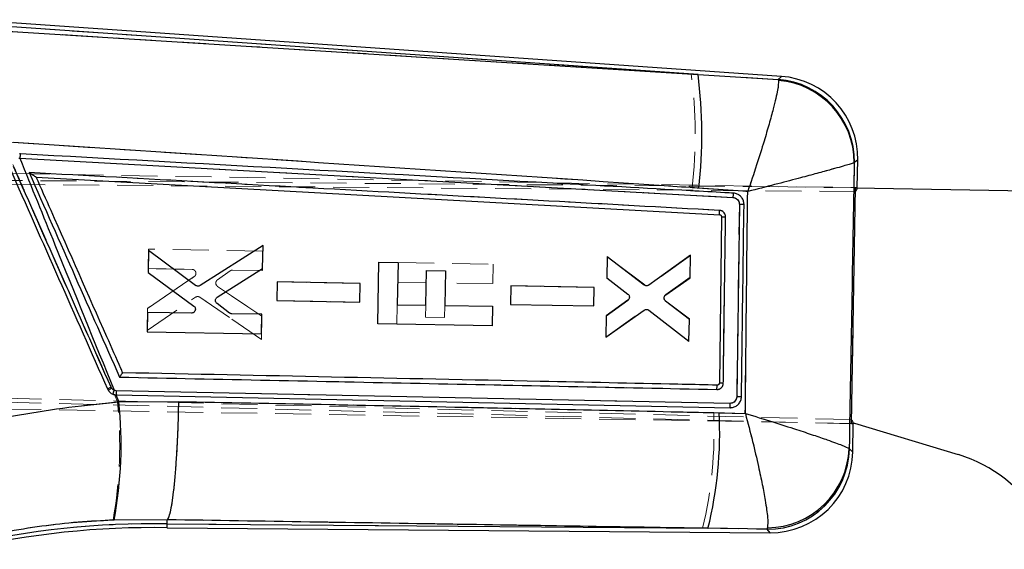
# Paper-space layout 'Folha2' of a CAD drawing. Header units: millimetres. Extents: x 0 to 500, y 59 to 259.
# Tile 4 of 24: x 74 to 109, y 186 to 205. Entities that reach past the tile are written whole.
import ezdxf

# ---------------------------------------------------------------- set-up
doc = ezdxf.new("R2010")
doc.units = ezdxf.units.MM
doc.linetypes.add('HIDDEN', pattern=[1.905, 1.27, -0.635])

psp = doc.layouts.new('Folha2')

# ---------------------------------------------------------------- linework, layer by layer
at = {"color": 7, "linetype": 'Continuous', "lineweight": 25}
for p, q in [((101.265, 202.896), (72.468, 204.895)), ((98.326, 202.964), (72.459, 204.76)), ((74.146, 204.478), (98.326, 202.964)), ((98.326, 202.964), (101.157, 202.788)), ((101.157, 202.788), (101.164, 202.755)), ((74.383, 200.01), (74.414, 200.009)), ((74.434, 200.165), (74.403, 200.167)), ((74.414, 200.009), (99.557, 198.628)), ((103.84, 199.863), (103.833, 199.854)), ((103.94, 198.984), (103.957, 199.961)), ((74.992, 199.347), (74.992, 199.347)), ((74.992, 199.347), (99.092, 198.021)), ((100.078, 198.838), (98.357, 198.956)), ((103.735, 190.649), (103.876, 198.985)), ((103.876, 198.985), (103.94, 198.985)), ((103.876, 198.967), (112.28, 198.824)), ((99.785, 198.385), (99.693, 191.609)), ((99.157, 197.951), (99.079, 192.083)), ((99.092, 198.021), (99.092, 198.021)), ((82.988, 196.938), (80.768, 195.525)), ((82.974, 196.123), (82.988, 196.938)), ((78.949, 196.763), (78.936, 195.98)), ((80.612, 195.531), (78.949, 196.763)), ((95.123, 196.54), (95.111, 195.802)), ((96.43, 195.544), (95.123, 196.54)), ((98.059, 196.596), (96.594, 195.542)), ((98.046, 195.798), (98.059, 196.596)), ((87.032, 194.176), (87.069, 196.348)), ((87.069, 196.348), (87.749, 196.336)), ((87.749, 196.336), (87.724, 194.851)), ((78.936, 195.98), (80.546, 194.803)), ((81.377, 195.119), (82.974, 196.123)), ((88.728, 194.834), (88.749, 196.056)), ((88.749, 196.056), (89.42, 196.045)), ((89.42, 196.045), (89.4, 194.823)), ((83.482, 195.651), (83.471, 194.994)), ((86.416, 195.601), (83.482, 195.651)), ((86.405, 194.944), (86.416, 195.601)), ((91.731, 195.511), (91.72, 194.855)), ((94.664, 195.461), (91.731, 195.511)), ((94.653, 194.805), (94.664, 195.461)), ((95.111, 195.802), (95.853, 195.227)), ((97.188, 195.193), (98.046, 195.798)), ((81.809, 194.557), (81.367, 194.891)), ((83.471, 194.994), (86.405, 194.944)), ((87.724, 194.851), (88.728, 194.834)), ((89.4, 194.823), (91.078, 194.795)), ((91.078, 194.795), (91.066, 194.108)), ((91.72, 194.855), (94.653, 194.805)), ((95.849, 195.006), (95.088, 194.457)), ((98.021, 194.331), (97.184, 194.969)), ((78.913, 194.58), (78.901, 193.893)), ((80.462, 194.553), (78.913, 194.58)), ((82.947, 194.511), (81.89, 194.529)), ((82.936, 193.824), (82.947, 194.511)), ((95.076, 193.703), (96.43, 194.659)), ((95.088, 194.457), (95.076, 193.703)), ((96.594, 194.655), (98.008, 193.563)), ((91.066, 194.108), (87.032, 194.176)), ((98.008, 193.563), (98.021, 194.331)), ((78.901, 193.893), (82.936, 193.824)), ((99.019, 192.017), (99.009, 192.016)), ((77.812, 191.818), (77.738, 191.833)), ((77.804, 191.671), (77.904, 191.427)), ((77.804, 191.671), (77.822, 191.67)), ((99.447, 191.372), (77.812, 191.818)), ((77.822, 191.67), (99.457, 191.22)), ((77.904, 191.427), (80.007, 191.435)), ((99.071, 191.042), (99.993, 191.021)), ((103.86, 190.666), (103.735, 190.668)), ((103.799, 190.648), (103.735, 190.649)), ((103.783, 189.658), (103.799, 190.648)), ((107.509, 189.564), (103.86, 190.666)), ((103.656, 189.783), (103.667, 189.767)), ((79.606, 187.27), (77.738, 187.259)), ((79.605, 187.124), (79.606, 187.27)), ((79.607, 187.27), (79.606, 187.27)), ((79.603, 186.989), (100.866, 186.814)), ((79.605, 187.124), (98.677, 186.968)), ((100.76, 186.933), (98.677, 186.968)), ((100.76, 186.933), (100.777, 186.986))]:
    psp.add_line(p, q, dxfattribs=at)
at = {"color": 7, "linetype": 'HIDDEN', "lineweight": 18}
for p, q in [((72.459, 204.76), (98.086, 202.981)), ((101.158, 202.79), (98.086, 202.981)), ((101.265, 202.896), (101.158, 202.79)), ((101.158, 202.79), (101.165, 202.757)), ((103.835, 199.856), (103.842, 199.864)), ((103.842, 199.864), (103.957, 199.961)), ((65.618, 199.299), (103.876, 198.985)), ((72.282, 199.502), (103.876, 198.967)), ((103.875, 198.836), (65.297, 199.165)), ((98.117, 198.974), (100.078, 198.839)), ((103.739, 190.798), (103.875, 198.836)), ((99.693, 191.609), (99.785, 198.385)), ((78.95, 196.806), (78.939, 196.12)), ((82.985, 196.738), (78.95, 196.806)), ((82.973, 196.052), (82.985, 196.738)), ((95.124, 196.548), (95.111, 195.794)), ((96.446, 195.547), (95.124, 196.548)), ((98.059, 196.589), (96.61, 195.545)), ((98.046, 195.821), (98.059, 196.589)), ((87.749, 196.336), (91.103, 196.279)), ((91.103, 196.279), (91.092, 195.593)), ((80.564, 195.841), (78.915, 194.719)), ((78.915, 194.719), (80.564, 195.841)), ((78.939, 196.12), (80.488, 196.094)), ((80.488, 196.094), (78.939, 196.12)), ((80.564, 195.841), (80.592, 195.868)), ((81.381, 195.726), (81.834, 196.044)), ((81.834, 196.044), (81.381, 195.726)), ((81.916, 196.069), (82.973, 196.052)), ((82.973, 196.052), (81.916, 196.069)), ((97.188, 195.211), (98.046, 195.821)), ((98.046, 195.821), (97.188, 195.211)), ((82.946, 194.44), (81.384, 195.497)), ((81.384, 195.497), (82.946, 194.44)), ((83.482, 195.651), (83.471, 194.994)), ((86.416, 195.601), (83.482, 195.651)), ((86.405, 194.945), (86.416, 195.601)), ((88.742, 195.632), (87.737, 195.649)), ((91.092, 195.593), (89.413, 195.621)), ((91.731, 195.511), (91.719, 194.854)), ((94.665, 195.461), (91.731, 195.511)), ((94.653, 194.805), (94.665, 195.461)), ((95.853, 195.22), (95.111, 195.794)), ((95.111, 195.794), (95.853, 195.22)), ((78.902, 193.936), (80.605, 195.111)), ((80.761, 195.112), (82.932, 193.625)), ((82.932, 193.625), (80.761, 195.112)), ((83.471, 194.994), (86.405, 194.945)), ((86.405, 194.945), (83.471, 194.994)), ((87.724, 194.851), (87.712, 194.165)), ((88.721, 194.411), (88.728, 194.834)), ((89.4, 194.823), (89.392, 194.399)), ((91.719, 194.854), (94.653, 194.805)), ((94.653, 194.805), (91.719, 194.854)), ((95.85, 194.998), (95.088, 194.449)), ((98.021, 194.354), (97.185, 194.987)), ((78.915, 194.719), (78.902, 193.936)), ((82.932, 193.625), (82.946, 194.44)), ((82.946, 194.44), (82.932, 193.625)), ((95.075, 193.711), (96.415, 194.662)), ((95.088, 194.449), (95.075, 193.711)), ((96.579, 194.659), (98.008, 193.556)), ((89.392, 194.399), (88.721, 194.411)), ((98.008, 193.556), (98.021, 194.354)), ((98.021, 194.354), (98.008, 193.556)), ((103.739, 190.798), (58.882, 191.936)), ((103.735, 190.649), (58.967, 191.798)), ((77.63, 191.939), (77.649, 191.905)), ((77.86, 191.427), (77.749, 191.68)), ((103.735, 190.668), (72.142, 191.203)), ((99.995, 191.02), (98.879, 191.046)), ((103.668, 189.766), (103.658, 189.781)), ((103.783, 189.658), (103.668, 189.766)), ((77.7, 187.256), (79.606, 187.268)), ((79.605, 187.124), (79.606, 187.268)), ((79.606, 187.268), (79.607, 187.268)), ((79.605, 187.124), (79.603, 186.989)), ((98.486, 186.969), (79.605, 187.124)), ((98.486, 186.969), (100.762, 186.931)), ((100.778, 186.984), (100.762, 186.931)), ((100.762, 186.931), (100.866, 186.814))]:
    psp.add_line(p, q, dxfattribs=at)
at = {"color": 8, "linetype": 'Continuous', "lineweight": 25}
for p, q in [((101.157, 202.788), (101.265, 202.896)), ((103.957, 199.961), (103.84, 199.863)), ((103.667, 189.767), (103.783, 189.658)), ((79.603, 186.989), (79.605, 187.124)), ((100.866, 186.814), (100.76, 186.933))]:
    psp.add_line(p, q, dxfattribs=at)
at = {"color": 7, "linetype": 'Continuous', "lineweight": 25, "flags": 128}
psp.add_lwpolyline([(99.457, 191.22), (99.467, 191.22), (99.477, 191.221)], dxfattribs=at)
at = {"color": 7, "linetype": 'HIDDEN', "lineweight": 18}
for centre, radius, start, end in [((82.556, 200.861), 15.674, 353.087, 7.774), ((100.937, 199.893), 2.905, 359.4288, 85.6306), ((100.922, 199.855), 2.913, 0.0163, 85.2094), ((99.333, 203.188), 5.24, 268.0678, 269.6037), ((81.914, 195.932), 0.138, 89.0325, 125.1282), ((81.463, 195.612), 0.14, 199.8339, 235.4823), ((97.271, 195.099), 0.141, 193.7092, 232.2535), ((80.151, 186.161), 6.304, 113.5705, 114.8284), ((78.479, 190.645), 1.509, 123.3669, 128.6389), ((78.248, 191.773), 0.439, 174.1549, 193.5294), ((62.624, 189.923), 15.31, 349.9688, 5.6379), ((84.153, 190.41), 14.74, 346.4998, 2.4714), ((100.764, 189.837), 2.905, 269.961, 358.5984), ((100.745, 189.9), 2.916, 270.6604, 357.6741), ((79.1, 157.311), 29.818, 89.0311, 103.0297)]:
    psp.add_arc(centre, radius, start, end, dxfattribs=at)
at = {"color": 7, "linetype": 'Continuous', "lineweight": 25}
for centre, radius, start, end in [((81.782, 200.832), 16.681, 353.5428, 7.3452), ((100.935, 199.892), 2.905, 359.4343, 85.625), ((100.92, 199.853), 2.913, 0.0286, 85.1999), ((101.065, 200.01), 2.893, 358.8024, 86.2432), ((74.976, 200.016), 0.561, 164.6069, 180.7589), ((99.3, 201.566), 3.618, 267.7296, 269.9534), ((79.885, 186.763), 5.646, 113.5346, 114.9428), ((78.211, 191.6), 0.528, 153.7235, 169.3148), ((78.248, 191.773), 0.438, 174.1458, 193.5494), ((63.648, 189.906), 14.336, 349.3593, 6.0894), ((85.293, 190.318), 13.797, 345.9456, 3.0082), ((100.762, 189.839), 2.906, 269.9668, 358.5926), ((100.743, 189.902), 2.916, 270.6679, 357.6643), ((100.89, 189.707), 2.893, 269.3351, 359.2084), ((106.063, 184.778), 5, 30.1242, 73.1971), ((79.1, 157.311), 29.818, 89.0311, 103.0297), ((79.1, 157.311), 29.682, 89.0298, 103.0297)]:
    psp.add_arc(centre, radius, start, end, dxfattribs=at)
at = {"color": 7, "linetype": 'HIDDEN', "lineweight": 18}
for centre, major_axis, start_param, end_param in [((68.314, 199.277), (35.627, -0.291), 6.223006, 6.275117), ((68.183, 191.562), (35.616, -0.916), 0.008087, 0.06018)]:
    psp.add_ellipse(centre, major_axis=major_axis, ratio=0.069924, start_param=start_param, end_param=end_param, dxfattribs=at)
at = {"color": 7, "linetype": 'Continuous', "lineweight": 25}
for centre, major_axis, start_param, end_param in [((68.314, 199.277), (35.627, -0.291), 6.275117, 6.28285), ((68.183, 191.562), (35.616, -0.916), 0.000335, 0.008087)]:
    psp.add_ellipse(centre, major_axis=major_axis, ratio=0.069924, start_param=start_param, end_param=end_param, dxfattribs=at)
at = {"color": 7, "linetype": 'HIDDEN', "lineweight": 18}
for points, knots in [([(98.086, 202.981), (95.695, 203.131), (87.59, 203.639), (79.486, 204.146), (73.773, 204.504)], [0, 0, 0, 0, 0.295086, 1, 1, 1, 1]), ([(100.078, 198.839), (100.079, 198.842), (100.187, 199.157), (100.391, 199.769), (100.643, 200.57), (100.838, 201.231), (100.977, 201.735), (101.073, 202.128), (101.159, 202.528), (101.163, 202.666), (101.165, 202.757)], [0, 0, 0, 0, 0.001591, 0.17078, 0.331683, 0.459581, 0.587454, 0.69209, 0.796714, 1, 1, 1, 1]), ([(73.815, 200.592), (79.526, 200.218), (87.626, 199.686), (95.727, 199.136), (98.117, 198.974)], [0, 0, 0, 0, 0.704943, 1, 1, 1, 1]), ([(99.557, 198.628), (95.361, 198.859), (86.969, 199.32), (78.578, 199.78), (74.383, 200.01)], [0, 0, 0, 0, 0.5000018, 1, 1, 1, 1]), ([(77.649, 191.905), (76.719, 194.012), (75.56, 196.64), (74.4, 199.268), (74.169, 199.79)], [0, 0, 0, 0, 0.801399, 1, 1, 1, 1]), ([(74.186, 199.725), (74.76, 198.428), (75.908, 195.832), (77.056, 193.236), (77.63, 191.939)], [0, 0, 0, 0, 0.5, 1, 1, 1, 1]), ([(100.078, 198.839), (100.081, 198.84), (100.402, 198.923), (101.023, 199.083), (101.819, 199.292), (102.464, 199.463), (102.946, 199.594), (103.311, 199.696), (103.67, 199.798), (103.769, 199.833), (103.835, 199.856)], [0, 0, 0, 0, 0.001591, 0.170781, 0.331685, 0.459582, 0.587455, 0.692091, 0.796715, 1, 1, 1, 1]), ([(103.658, 189.781), (103.687, 191.461), (103.747, 194.819), (103.805, 198.178), (103.835, 199.856)], [0, 0, 0, 0, 0.500339, 1, 1, 1, 1]), ([(74.741, 199.508), (78.844, 199.283), (86.96, 198.838), (95.076, 198.392), (99.089, 198.172)], [0, 0, 0, 0, 0.505571, 1, 1, 1, 1]), ([(74.741, 199.508), (74.741, 199.508), (74.774, 199.486), (74.836, 199.443), (74.912, 199.393), (74.961, 199.363), (74.984, 199.35), (74.989, 199.348), (74.992, 199.347)], [0, 0, 0, 0, 0.005314, 0.335581, 0.640504, 0.809011, 0.915695, 1, 1, 1, 1]), ([(77.931, 192.297), (77.409, 193.476), (76.346, 195.879), (75.283, 198.283), (74.741, 199.508)], [0, 0, 0, 0, 0.490276, 1, 1, 1, 1]), ([(99.557, 198.628), (99.558, 198.648), (99.561, 198.688), (99.567, 198.739), (99.572, 198.774), (99.576, 198.779), (99.577, 198.781)], [0, 0, 0, 0, 0.251899, 0.503798, 0.755697, 1, 1, 1, 1]), ([(99.785, 198.385), (99.784, 198.403), (99.781, 198.448), (99.753, 198.516), (99.699, 198.578), (99.63, 198.618), (99.58, 198.625), (99.557, 198.628)], [0, 0, 0, 0, 0.147099, 0.368113, 0.589476, 0.811099, 1, 1, 1, 1]), ([(100.078, 198.839), (100.063, 197.53), (100.034, 194.923), (100.008, 192.317), (99.995, 191.02)], [0, 0, 0, 0, 0.502489, 1, 1, 1, 1]), ([(99.785, 198.385), (99.795, 198.385), (99.816, 198.385), (99.847, 198.384), (99.875, 198.384), (99.9, 198.384), (99.921, 198.384), (99.937, 198.384), (99.945, 198.384), (99.947, 198.384), (99.948, 198.384)], [0, 0, 0, 0, 0.131342, 0.262684, 0.394026, 0.525368, 0.65671, 0.788052, 0.919394, 1, 1, 1, 1]), ([(99.092, 198.021), (99.091, 198.023), (99.088, 198.028), (99.086, 198.063), (99.086, 198.112), (99.088, 198.152), (99.089, 198.172)], [0, 0, 0, 0, 0.25, 0.5, 0.75, 1, 1, 1, 1]), ([(99.089, 198.172), (99.102, 198.17), (99.139, 198.166), (99.198, 198.14), (99.253, 198.09), (99.291, 198.023), (99.295, 197.973), (99.297, 197.948)], [0, 0, 0, 0, 0.115656, 0.336594, 0.557294, 0.777906, 1, 1, 1, 1]), ([(99.297, 197.948), (99.296, 197.847), (99.289, 197.339), (99.262, 195.383), (99.237, 193.527), (99.218, 192.078)], [0, 0, 0, 0, 0.051864, 0.259319, 1, 1, 1, 1]), ([(80.488, 196.094), (80.504, 196.092), (80.535, 196.088), (80.576, 196.063), (80.606, 196.03), (80.615, 196.003), (80.62, 195.991)], [0, 0, 0, 0, 0.263726, 0.527496, 0.790107, 1, 1, 1, 1]), ([(80.53, 196.085), (80.529, 196.086), (80.516, 196.093), (80.502, 196.093), (80.488, 196.094)], [0, 0, 0, 0, 0.093474, 1, 1, 1, 1]), ([(80.62, 195.991), (80.622, 195.976), (80.627, 195.945), (80.615, 195.899), (80.593, 195.864), (80.572, 195.847), (80.564, 195.841)], [0, 0, 0, 0, 0.270672, 0.541321, 0.812656, 1, 1, 1, 1]), ([(81.324, 195.607), (81.324, 195.605), (81.322, 195.591), (81.327, 195.577), (81.331, 195.565)], [0, 0, 0, 0, 0.09436, 1, 1, 1, 1]), ([(81.331, 195.565), (81.327, 195.58), (81.32, 195.611), (81.328, 195.658), (81.349, 195.698), (81.371, 195.717), (81.381, 195.726)], [0, 0, 0, 0, 0.258725, 0.517437, 0.776616, 1, 1, 1, 1]), ([(81.331, 195.565), (81.338, 195.55), (81.35, 195.524), (81.373, 195.505), (81.384, 195.497)], [0, 0, 0, 0, 0.540187, 1, 1, 1, 1]), ([(80.605, 195.111), (80.618, 195.119), (80.646, 195.134), (80.694, 195.138), (80.733, 195.128), (80.754, 195.116), (80.761, 195.112)], [0, 0, 0, 0, 0.282127, 0.56424, 0.846506, 1, 1, 1, 1]), ([(95.904, 195.132), (95.905, 195.116), (95.907, 195.084), (95.889, 195.039), (95.867, 195.012), (95.852, 195), (95.85, 194.998)], [0, 0, 0, 0, 0.312166, 0.624301, 0.937343, 1, 1, 1, 1]), ([(97.134, 195.065), (97.132, 195.081), (97.128, 195.112), (97.141, 195.158), (97.163, 195.191), (97.182, 195.206), (97.188, 195.211)], [0, 0, 0, 0, 0.283625, 0.567231, 0.851448, 1, 1, 1, 1]), ([(77.931, 192.297), (77.931, 192.298), (77.933, 192.301), (77.947, 192.322), (77.971, 192.357), (78, 192.399), (78.022, 192.428), (78.037, 192.447), (78.041, 192.451), (78.043, 192.452)], [0, 0, 0, 0, 0.007094, 0.047799, 0.287838, 0.495433, 0.676737, 0.848986, 1, 1, 1, 1]), ([(98.992, 191.863), (95.503, 191.935), (88.483, 192.08), (81.462, 192.224), (77.931, 192.297)], [0, 0, 0, 0, 0.497074, 1, 1, 1, 1]), ([(99.218, 192.078), (99.214, 192.053), (99.208, 192.003), (99.168, 191.938), (99.111, 191.89), (99.048, 191.865), (99.008, 191.863), (98.992, 191.863)], [0, 0, 0, 0, 0.215729, 0.431475, 0.647459, 0.863777, 1, 1, 1, 1]), ([(98.992, 191.863), (98.993, 191.883), (98.994, 191.923), (98.998, 191.974), (99.003, 192.009), (99.007, 192.014), (99.009, 192.016)], [0, 0, 0, 0, 0.2520121, 0.5040243, 0.7560365, 1, 1, 1, 1]), ([(77.649, 191.905), (77.661, 191.891), (77.687, 191.859), (77.744, 191.826), (77.789, 191.821), (77.812, 191.818)], [0, 0, 0, 0, 0.285722, 0.642875, 1, 1, 1, 1]), ([(77.812, 191.818), (81.418, 191.744), (88.63, 191.595), (95.841, 191.446), (99.447, 191.372)], [0, 0, 0, 0, 0.500007, 1, 1, 1, 1]), ([(77.86, 191.427), (77.285, 191.366), (76.13, 191.245), (74.393, 190.966), (72.653, 190.62), (71.512, 190.328), (70.939, 190.181)], [0, 0, 0, 0, 0.246161, 0.493767, 0.746049, 1, 1, 1, 1]), ([(79.607, 187.268), (79.627, 187.299), (79.667, 187.361), (79.727, 187.595), (79.784, 187.929), (79.839, 188.359), (79.888, 188.874), (79.931, 189.456), (79.965, 190.093), (79.99, 190.726), (80.001, 191.179), (80.005, 191.403), (80.006, 191.436)], [0, 0, 0, 0, 0.1113323, 0.2226646, 0.3339968, 0.4453291, 0.5566619, 0.6679947, 0.7793284, 0.8906622, 0.9835504, 1, 1, 1, 1]), ([(98.879, 191.046), (95.993, 191.11), (89.702, 191.25), (83.411, 191.371), (80.006, 191.436)], [0, 0, 0, 0, 0.458903, 1, 1, 1, 1]), ([(99.447, 191.372), (99.469, 191.373), (99.518, 191.376), (99.589, 191.409), (99.648, 191.466), (99.686, 191.536), (99.691, 191.586), (99.693, 191.609)], [0, 0, 0, 0, 0.1751774, 0.3895117, 0.6033619, 0.8168772, 1, 1, 1, 1]), ([(99.858, 191.607), (99.857, 191.607), (99.855, 191.607), (99.847, 191.607), (99.831, 191.608), (99.81, 191.608), (99.784, 191.608), (99.756, 191.608), (99.725, 191.609), (99.704, 191.609), (99.693, 191.609)], [0, 0, 0, 0, 0.073801, 0.206116, 0.33843, 0.470744, 0.603058, 0.735372, 0.867686, 1, 1, 1, 1]), ([(99.995, 191.02), (99.998, 191.019), (100.326, 190.918), (100.958, 190.721), (101.762, 190.463), (102.406, 190.251), (102.97, 190.058), (103.468, 189.877), (103.593, 189.814), (103.658, 189.781)], [0, 0, 0, 0, 0.001605, 0.178687, 0.346568, 0.479538, 0.612477, 0.797748, 1, 1, 1, 1]), ([(99.995, 191.02), (99.995, 191.017), (100.085, 190.684), (100.253, 190.036), (100.452, 189.191), (100.599, 188.496), (100.716, 187.868), (100.798, 187.283), (100.785, 187.087), (100.778, 186.984)], [0, 0, 0, 0, 0.001605, 0.178681, 0.346563, 0.47953, 0.612466, 0.797738, 1, 1, 1, 1]), ([(72.495, 186.53), (72.909, 186.625), (73.741, 186.816), (75.035, 187.028), (76.359, 187.185), (77.252, 187.232), (77.7, 187.256)], [0, 0, 0, 0, 0.244816, 0.491673, 0.744804, 1, 1, 1, 1]), ([(79.607, 187.268), (83.015, 187.215), (89.309, 187.116), (95.601, 187.015), (98.486, 186.969)], [0, 0, 0, 0, 0.541607, 1, 1, 1, 1])]:
    psp.add_open_spline(points, degree=3, knots=knots, dxfattribs=at)
at = {"color": 7, "linetype": 'Continuous', "lineweight": 25}
for points, knots in [([(101.164, 202.755), (101.161, 202.664), (101.158, 202.526), (101.072, 202.127), (100.976, 201.733), (100.837, 201.229), (100.642, 200.569), (100.391, 199.768), (100.186, 199.155), (100.079, 198.841), (100.078, 198.838)], [0, 0, 0, 0, 0.202821, 0.307504, 0.412198, 0.540144, 0.668114, 0.829116, 0.998408, 1, 1, 1, 1]), ([(98.357, 198.956), (97.947, 198.984), (89.892, 199.533), (81.836, 200.061), (74.19, 200.563)], [0, 0, 0, 0, 0.050847, 1, 1, 1, 1]), ([(74.414, 200.009), (74.826, 198.994), (75.932, 196.268), (77.042, 193.544), (77.738, 191.833)], [0, 0, 0, 0, 0.372171, 1, 1, 1, 1]), ([(99.577, 198.781), (99.476, 198.787), (98.971, 198.814), (96.849, 198.932), (88.569, 199.388), (80.693, 199.821), (74.434, 200.165)], [0, 0, 0, 0, 0.0120562, 0.0602811, 0.2531807, 1, 1, 1, 1]), ([(74.059, 199.668), (74.633, 198.371), (75.782, 195.775), (76.93, 193.18), (77.504, 191.882)], [0, 0, 0, 0, 0.5, 1, 1, 1, 1]), ([(77.631, 191.939), (77.057, 193.237), (75.909, 195.833), (74.762, 198.428), (74.188, 199.726)], [0, 0, 0, 0, 0.5, 1, 1, 1, 1]), ([(103.833, 199.854), (103.768, 199.831), (103.668, 199.797), (103.31, 199.694), (102.945, 199.593), (102.464, 199.462), (101.819, 199.29), (101.022, 199.081), (100.402, 198.921), (100.081, 198.838), (100.078, 198.838)], [0, 0, 0, 0, 0.202821, 0.307503, 0.412198, 0.540143, 0.668113, 0.829115, 0.998408, 1, 1, 1, 1]), ([(103.833, 199.854), (103.804, 198.177), (103.745, 194.82), (103.686, 191.462), (103.656, 189.783)], [0, 0, 0, 0, 0.4996449, 1, 1, 1, 1]), ([(74.741, 199.508), (75.283, 198.283), (76.346, 195.879), (77.409, 193.476), (77.931, 192.297)], [0, 0, 0, 0, 0.50974, 1, 1, 1, 1]), ([(74.992, 199.347), (74.989, 199.348), (74.984, 199.35), (74.961, 199.363), (74.913, 199.393), (74.836, 199.443), (74.774, 199.486), (74.741, 199.508), (74.741, 199.508)], [0, 0, 0, 0, 0.0842059, 0.1906913, 0.3587657, 0.6628354, 0.9946879, 1, 1, 1, 1]), ([(99.089, 198.172), (95.076, 198.392), (86.96, 198.839), (78.844, 199.283), (74.741, 199.508)], [0, 0, 0, 0, 0.494427, 1, 1, 1, 1]), ([(78.043, 192.452), (78.021, 192.501), (77.835, 192.921), (76.993, 194.826), (75.997, 197.076), (75.166, 198.954), (74.992, 199.347)], [0, 0, 0, 0, 0.021242, 0.182776, 0.828912, 1, 1, 1, 1]), ([(99.577, 198.781), (99.576, 198.779), (99.572, 198.774), (99.567, 198.739), (99.561, 198.688), (99.558, 198.648), (99.557, 198.628)], [0, 0, 0, 0, 0.244328, 0.496219, 0.748109, 1, 1, 1, 1]), ([(99.557, 198.628), (99.575, 198.626), (99.62, 198.62), (99.686, 198.587), (99.744, 198.529), (99.779, 198.458), (99.783, 198.408), (99.785, 198.385)], [0, 0, 0, 0, 0.148693, 0.3697148, 0.5904011, 0.8109498, 1, 1, 1, 1]), ([(99.948, 198.384), (99.944, 198.428), (99.936, 198.517), (99.87, 198.635), (99.771, 198.725), (99.667, 198.771), (99.6, 198.778), (99.577, 198.781)], [0, 0, 0, 0, 0.22096, 0.441878, 0.662786, 0.883901, 1, 1, 1, 1]), ([(99.993, 191.021), (100.007, 192.317), (100.033, 194.923), (100.063, 197.528), (100.078, 198.838)], [0, 0, 0, 0, 0.497531, 1, 1, 1, 1]), ([(99.948, 198.384), (99.947, 198.384), (99.945, 198.384), (99.937, 198.384), (99.921, 198.384), (99.9, 198.384), (99.875, 198.384), (99.847, 198.384), (99.816, 198.384), (99.795, 198.385), (99.785, 198.385)], [0, 0, 0, 0, 0.080449, 0.211813, 0.343178, 0.474542, 0.605907, 0.737271, 0.868636, 1, 1, 1, 1]), ([(99.858, 191.608), (99.859, 191.696), (99.866, 192.19), (99.895, 194.449), (99.924, 196.619), (99.948, 198.384)], [0, 0, 0, 0, 0.0389186, 0.2186605, 1, 1, 1, 1]), ([(99.092, 198.021), (99.091, 198.023), (99.088, 198.028), (99.086, 198.063), (99.086, 198.112), (99.088, 198.152), (99.089, 198.172)], [0, 0, 0, 0, 0.25, 0.5, 0.75, 1, 1, 1, 1]), ([(99.297, 197.948), (99.295, 197.974), (99.29, 198.024), (99.253, 198.09), (99.198, 198.141), (99.139, 198.166), (99.102, 198.17), (99.089, 198.172)], [0, 0, 0, 0, 0.229957, 0.442689, 0.663389, 0.884332, 1, 1, 1, 1]), ([(99.092, 198.021), (99.1, 198.019), (99.115, 198.017), (99.135, 198.004), (99.149, 197.986), (99.156, 197.967), (99.156, 197.955), (99.157, 197.951)], [0, 0, 0, 0, 0.217743, 0.438909, 0.660428, 0.882576, 1, 1, 1, 1]), ([(99.218, 192.08), (99.219, 192.182), (99.226, 192.689), (99.252, 194.645), (99.277, 196.5), (99.297, 197.948)], [0, 0, 0, 0, 0.051886, 0.259428, 1, 1, 1, 1]), ([(80.768, 195.525), (80.754, 195.518), (80.726, 195.504), (80.678, 195.502), (80.639, 195.513), (80.619, 195.526), (80.612, 195.531)], [0, 0, 0, 0, 0.281522, 0.563017, 0.845051, 1, 1, 1, 1]), ([(96.594, 195.542), (96.58, 195.534), (96.553, 195.518), (96.506, 195.514), (96.463, 195.523), (96.44, 195.538), (96.43, 195.544)], [0, 0, 0, 0, 0.265566, 0.531097, 0.797389, 1, 1, 1, 1]), ([(81.323, 195.053), (81.33, 195.067), (81.343, 195.093), (81.367, 195.111), (81.377, 195.119)], [0, 0, 0, 0, 0.5424554, 1, 1, 1, 1]), ([(95.853, 195.227), (95.865, 195.216), (95.888, 195.194), (95.905, 195.148), (95.907, 195.113), (95.904, 195.095), (95.904, 195.092)], [0, 0, 0, 0, 0.312395, 0.630867, 0.943915, 1, 1, 1, 1]), ([(97.184, 194.969), (97.173, 194.98), (97.15, 195.002), (97.132, 195.047), (97.128, 195.086), (97.133, 195.109), (97.135, 195.117)], [0, 0, 0, 0, 0.285863, 0.57178, 0.856444, 1, 1, 1, 1]), ([(97.135, 195.117), (97.141, 195.132), (97.152, 195.162), (97.176, 195.183), (97.188, 195.193)], [0, 0, 0, 0, 0.50091, 1, 1, 1, 1]), ([(80.546, 194.803), (80.558, 194.793), (80.581, 194.772), (80.6, 194.728), (80.605, 194.686), (80.599, 194.661), (80.597, 194.651)], [0, 0, 0, 0, 0.272818, 0.545682, 0.817444, 1, 1, 1, 1]), ([(81.367, 194.891), (81.356, 194.901), (81.333, 194.923), (81.314, 194.967), (81.31, 195.013), (81.319, 195.04), (81.323, 195.053)], [0, 0, 0, 0, 0.260744, 0.521533, 0.781294, 1, 1, 1, 1]), ([(95.904, 195.092), (95.899, 195.077), (95.89, 195.046), (95.867, 195.019), (95.852, 195.008), (95.849, 195.006)], [0, 0, 0, 0, 0.453215, 0.906387, 1, 1, 1, 1]), ([(80.597, 194.651), (80.591, 194.637), (80.579, 194.608), (80.544, 194.575), (80.503, 194.556), (80.475, 194.554), (80.462, 194.553)], [0, 0, 0, 0, 0.260966, 0.52189, 0.783893, 1, 1, 1, 1]), ([(81.89, 194.529), (81.874, 194.53), (81.845, 194.534), (81.821, 194.549), (81.809, 194.557)], [0, 0, 0, 0, 0.536109, 1, 1, 1, 1]), ([(96.43, 194.659), (96.444, 194.666), (96.471, 194.682), (96.519, 194.686), (96.562, 194.677), (96.585, 194.662), (96.594, 194.655)], [0, 0, 0, 0, 0.2663729, 0.5327098, 0.7998021, 1, 1, 1, 1]), ([(77.931, 192.297), (77.931, 192.298), (77.933, 192.301), (77.947, 192.322), (77.971, 192.357), (78, 192.399), (78.022, 192.428), (78.037, 192.447), (78.041, 192.451), (78.043, 192.452)], [0, 0, 0, 0, 0.007094, 0.047099, 0.287224, 0.494903, 0.676266, 0.848547, 1, 1, 1, 1]), ([(99.009, 192.016), (98.95, 192.017), (98.486, 192.027), (96.406, 192.071), (89.476, 192.215), (82.951, 192.35), (78.043, 192.452)], [0, 0, 0, 0, 0.008431, 0.0663, 0.297778, 1, 1, 1, 1]), ([(77.931, 192.297), (81.462, 192.225), (88.483, 192.08), (95.503, 191.935), (98.992, 191.863)], [0, 0, 0, 0, 0.502927, 1, 1, 1, 1]), ([(98.992, 191.863), (99.008, 191.863), (99.048, 191.865), (99.111, 191.89), (99.168, 191.938), (99.209, 192.004), (99.215, 192.055), (99.218, 192.08)], [0, 0, 0, 0, 0.135292, 0.350109, 0.564592, 0.77884, 1, 1, 1, 1]), ([(98.992, 191.863), (98.993, 191.883), (98.994, 191.923), (98.998, 191.974), (99.003, 192.009), (99.007, 192.014), (99.009, 192.016)], [0, 0, 0, 0, 0.251989, 0.503978, 0.755967, 1, 1, 1, 1]), ([(99.079, 192.083), (99.078, 192.076), (99.076, 192.06), (99.063, 192.04), (99.045, 192.024), (99.029, 192.018), (99.02, 192.017), (99.019, 192.017)], [0, 0, 0, 0, 0.239248, 0.47851, 0.71739, 0.955543, 1, 1, 1, 1]), ([(77.504, 191.882), (77.524, 191.847), (77.563, 191.777), (77.662, 191.705), (77.747, 191.677), (77.795, 191.672), (77.804, 191.671)], [0, 0, 0, 0, 0.309936, 0.619854, 0.930287, 1, 1, 1, 1]), ([(77.738, 191.833), (77.733, 191.836), (77.707, 191.848), (77.664, 191.879), (77.642, 191.919), (77.631, 191.939)], [0, 0, 0, 0, 0.115852, 0.557607, 1, 1, 1, 1]), ([(71.066, 190.241), (71.614, 190.377), (72.715, 190.651), (74.416, 190.98), (76.149, 191.251), (77.318, 191.368), (77.904, 191.427)], [0, 0, 0, 0, 0.246127, 0.493778, 0.746109, 1, 1, 1, 1]), ([(80.007, 191.435), (80.006, 191.402), (80.002, 191.179), (79.991, 190.727), (79.966, 190.094), (79.931, 189.458), (79.888, 188.875), (79.839, 188.36), (79.785, 187.931), (79.727, 187.597), (79.667, 187.363), (79.627, 187.301), (79.607, 187.27)], [0, 0, 0, 0, 0.016456, 0.1089475, 0.2203301, 0.3317126, 0.4430942, 0.5544758, 0.6658568, 0.7772379, 0.8886189, 1, 1, 1, 1]), ([(80.007, 191.435), (83.359, 191.371), (89.714, 191.25), (96.068, 191.109), (99.071, 191.042)], [0, 0, 0, 0, 0.527435, 1, 1, 1, 1]), ([(99.693, 191.609), (99.691, 191.59), (99.687, 191.545), (99.656, 191.477), (99.599, 191.417), (99.527, 191.378), (99.473, 191.374), (99.447, 191.372)], [0, 0, 0, 0, 0.1483074, 0.3627956, 0.5777577, 0.7935357, 1, 1, 1, 1]), ([(99.477, 191.221), (99.521, 191.226), (99.609, 191.238), (99.725, 191.309), (99.811, 191.412), (99.852, 191.518), (99.856, 191.585), (99.858, 191.608)], [0, 0, 0, 0, 0.221584, 0.443155, 0.664556, 0.885648, 1, 1, 1, 1]), ([(99.858, 191.608), (99.857, 191.608), (99.855, 191.608), (99.847, 191.608), (99.831, 191.608), (99.81, 191.608), (99.784, 191.608), (99.756, 191.608), (99.725, 191.609), (99.703, 191.609), (99.693, 191.609)], [0, 0, 0, 0, 0.073776, 0.2060937, 0.3384113, 0.470729, 0.6030467, 0.7353644, 0.8676822, 1, 1, 1, 1]), ([(99.993, 191.021), (99.996, 191.02), (100.324, 190.919), (100.955, 190.723), (101.758, 190.465), (102.402, 190.253), (102.967, 190.059), (103.466, 189.878), (103.591, 189.815), (103.656, 189.783)], [0, 0, 0, 0, 0.001605, 0.178408, 0.34606, 0.479154, 0.612217, 0.797605, 1, 1, 1, 1]), ([(99.993, 191.021), (99.994, 191.018), (100.084, 190.686), (100.251, 190.039), (100.45, 189.194), (100.597, 188.5), (100.714, 187.871), (100.797, 187.285), (100.784, 187.088), (100.777, 186.986)], [0, 0, 0, 0, 0.001605, 0.178403, 0.346054, 0.479146, 0.612208, 0.797595, 1, 1, 1, 1]), ([(77.738, 187.259), (77.314, 187.238), (76.463, 187.195), (75.176, 187.048), (73.882, 186.844), (73.035, 186.653), (72.609, 186.557)], [0, 0, 0, 0, 0.245095, 0.492, 0.744907, 1, 1, 1, 1]), ([(98.677, 186.968), (95.677, 187.016), (89.32, 187.117), (82.963, 187.217), (79.607, 187.27)], [0, 0, 0, 0, 0.472047, 1, 1, 1, 1])]:
    psp.add_open_spline(points, degree=3, knots=knots, dxfattribs=at)
for points in [[(99.218, 192.08), (99.199, 192.081), (99.162, 192.081), (99.116, 192.082), (99.085, 192.083), (99.081, 192.083), (99.079, 192.083)], [(99.447, 191.372), (99.447, 191.352), (99.446, 191.312), (99.448, 191.262), (99.452, 191.227), (99.456, 191.223), (99.457, 191.22)]]:
    psp.add_open_spline(points, degree=3, dxfattribs=at)
at = {"color": 7, "linetype": 'HIDDEN', "lineweight": 18}
for points in [[(99.079, 192.083), (99.081, 192.083), (99.085, 192.083), (99.116, 192.081), (99.162, 192.08), (99.199, 192.078), (99.218, 192.078)], [(99.457, 191.22), (99.456, 191.223), (99.452, 191.227), (99.448, 191.262), (99.446, 191.312), (99.447, 191.352), (99.447, 191.372)]]:
    psp.add_open_spline(points, degree=3, dxfattribs=at)

doc.saveas('drawing.dxf')
